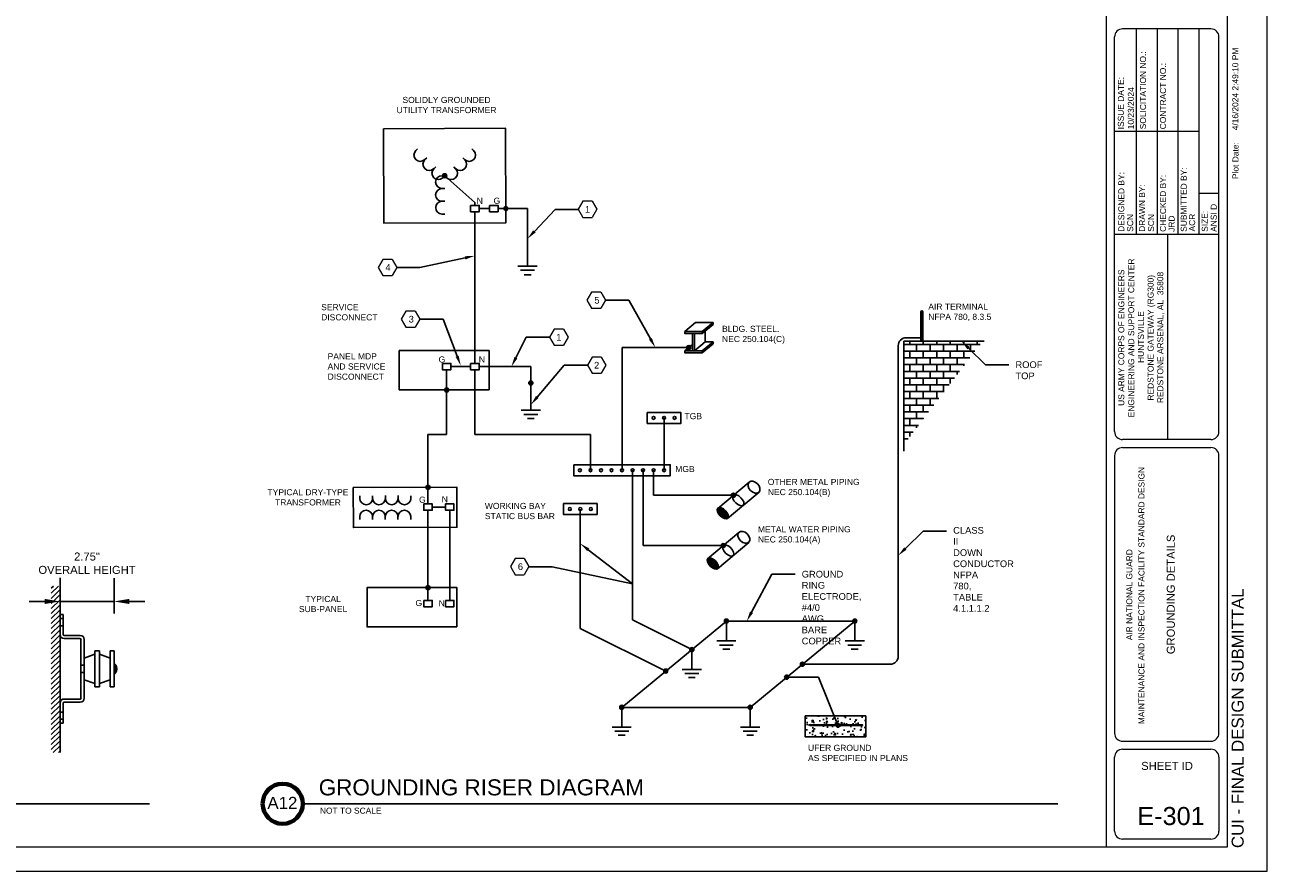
# Paper-space layout 'E-301 Details' of a CAD drawing. Header units: inches. Extents: x 0 to 34, y 0 to 22.
# Tile 2 of 3: x 14.6 to 34, y 0 to 13.2. Entities that reach past the tile are written whole.
import ezdxf
from ezdxf import colors
from ezdxf.entities.mleader import LeaderData, LeaderLine
from ezdxf.math import Vec2, Vec3

# ---------------------------------------------------------------- set-up
doc = ezdxf.new("R2010")
doc.units = ezdxf.units.IN
doc.header["$MEASUREMENT"] = 0
for name, color, linetype, lineweight in [('E-ANNO-TEXT', 7, 'Continuous', 25), ('E-ARIAL-TEXT', 7, 'Continuous', 25), ('G-ANNO-NOTE', 7, 'Continuous', 35), ('G-ANNO-TEXT', 7, 'Continuous', 40), ('G-ANNO-TTLB', 7, 'Continuous', 9)]:
    doc.layers.add(name, color=color, linetype=linetype, lineweight=lineweight)
doc.layers.add('E-DETL-GRPH', color=7, linetype='Continuous')
doc.styles.add('Arial', font='arial.ttf', dxfattribs={"height": 0.125})
doc.styles.add('Arial_1', font='arial.ttf', dxfattribs={"height": 9})
doc.styles.add('Arial_3', font='arial.ttf', dxfattribs={"height": 0.09375})
doc.styles.add('Arial_4', font='arial.ttf', dxfattribs={"height": 0.09375})
doc.dimstyles.new('USACE_-_Slash_-_1_8__Arial', dxfattribs={"dimscale": 12, "dimtxt": 2.040519, "dimasz": 0.166667, "dimexe": 0.125, "dimexo": 0.083333, "dimgap": 0.083333, "dimtad": 1, "dimrnd": 0.25, "dimzin": 3, "dimdsep": 46, "dimlunit": 4, "dimtxsty": 'Arial_3', "dimblk1": 'OBLIQUE', "dimblk2": 'OBLIQUE', "dimsah": 1, "dimcen": 0.09, "dimazin": 0, "dimtfac": 1, "dimtdec": 4, "dimtix": 1, "dimtmove": 0, "dimatfit": 3, "dimfxl": 1, "dimtvp": 1, "dimtfill": 1, "dimfrac": 2, "dimtolj": 1, "dimtzin": 0, "dimarcsym": 2})
pattern_1 = [(45, (-24144.877026, -1680.2425345), (-0.0065546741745, 0.0065546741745), [])]

# ---------------------------------------------------------------- blocks, each defined once
blk = doc.blocks.new('ANSI D_USACE - Border-488998-Unnamed')
at = {"layer": 'G-ANNO-TTLB'}
for p, q in [((34.012, -0.113), (34.012, 21.887)), ((31.512, 0.262), (31.512, 21.262)), ((33.387, 21.262), (33.387, 0.262)), ((33.137, 13.012), (31.762, 13.012)), ((31.977, 9.812), (31.977, 13.012)), ((32.302, 9.812), (32.302, 13.012)), ((32.627, 9.812), (32.627, 13.012)), ((32.952, 9.812), (32.952, 13.012)), ((31.637, 6.737), (31.637, 12.887)), ((33.262, 6.737), (33.262, 12.887)), ((32.952, 11.411), (31.637, 11.411)), ((33.262, 10.447), (32.952, 10.447)), ((31.637, 9.812), (33.262, 9.812)), ((32.465, 6.612), (32.465, 9.812)), ((33.137, 6.612), (31.762, 6.612)), ((31.762, 6.487), (33.137, 6.487)), ((31.637, 6.362), (31.637, 2.037)), ((33.262, 2.037), (33.262, 6.362)), ((31.762, 1.912), (33.137, 1.912)), ((31.762, 1.787), (33.137, 1.787)), ((31.637, 0.512), (31.637, 1.662)), ((33.262, 1.662), (33.262, 0.512)), ((33.387, 0.262), (1.512, 0.262)), ((33.137, 0.387), (31.762, 0.387)), ((0.012, -0.113), (34.012, -0.113))]:
    blk.add_line(p, q, dxfattribs=at)
for centre, start, end in [((31.762, 12.887), 90, 180), ((33.137, 12.887), 0, 90), ((31.762, 6.737), 180, 270), ((33.137, 6.737), 270, 0), ((31.762, 6.362), 90, 180.0055), ((33.137, 6.362), 0.0055, 90), ((31.762, 2.037), 180.0055, 270), ((33.137, 2.037), 270, 0.0055), ((31.762, 1.662), 90, 180), ((33.137, 1.662), 360, 90), ((31.762, 0.512), 180, 270), ((33.137, 0.512), 270, 360)]:
    blk.add_arc(centre, 0.125, start, end, dxfattribs=at)
at = {"layer": 'G-ANNO-TTLB', "lineweight": 13, "attachment_point": 1, "rotation": 90, "style": 'Arial_1'}
for s, insert, char_height, width in [('SOLICITATION NO.:', (32.032, 11.447), 0.09375, 1.48344), ('CONTRACT NO.:', (32.343, 11.447), 0.09375, 1.27197), ('ISSUE DATE:', (31.687, 11.447), 0.09375, 0.99737), ('Plot Date:', (33.472, 10.671), 0.0937, 0.70069), ('DESIGNED BY:', (31.694, 9.849), 0.09375, 1.13941), ('SUBMITTED BY:', (32.666, 9.849), 0.09375, 1.22778), ('DRAWN BY:', (32.018, 9.849), 0.0937, 0.91531), ('CHECKED BY:', (32.343, 9.849), 0.09375, 1.08891), ('SIZE:', (32.994, 9.849), 0.0937, 0.39769), ('ANSI D', (33.133, 9.849), 0.0937, 0.53341), ('ENGINEERING AND SUPPORT CENTER ', (31.848, 6.959), 0.09375, 3.08366), ('US ARMY CORPS OF ENGINEERS', (31.694, 7.137), 0.09375, 2.61022), ('REDSTONE GATEWAY (RG300)', (32.15, 7.22), 0.09375, 2.40822), ('REDSTONE ARSENAL, AL  35808', (32.301, 7.181), 0.09375, 2.50606), ('HUNTSVILLE', (31.999, 7.806), 0.0937, 0.98791)]:
    blk.add_mtext(s, dxfattribs=dict(at, insert=insert, char_height=char_height, width=width))
at = {"layer": 'G-ANNO-TTLB', "lineweight": 211, "insert": (32.051, 1.59), "char_height": 0.125, "width": 0.97844, "attachment_point": 1, "style": 'Arial'}
blk.add_mtext('SHEET ID', dxfattribs=at)
blk = doc.blocks.new('*D22')
at = {"layer": 'Defpoints', "color": 0, "transparency": 16777216}
blk.add_point((15.187, 4.188), dxfattribs=at)
at = {"layer": 'E-DETL-GRPH', "color": 0, "lineweight": -2, "transparency": 16777216}
for p, q in [((15.187, 4.555), (15.187, 4)), ((16.028, 4.551), (16.028, 4)), ((14.947, 4.188), (14.707, 4.188)), ((16.028, 4.188), (15.187, 4.188)), ((16.268, 4.188), (16.508, 4.188))]:
    blk.add_line(p, q, dxfattribs=at)
at = {"layer": 'E-DETL-GRPH', "color": 0, "transparency": 16777216}
for points in [[(14.947, 4.228), (14.947, 4.148), (15.187, 4.188)], [(16.268, 4.228), (16.268, 4.148), (16.028, 4.188)]]:
    blk.add_solid(points, dxfattribs=at)
at = {"layer": 'E-DETL-GRPH', "color": 0, "transparency": 16777216, "insert": (15.607, 4.783), "char_height": 0.125, "attachment_point": 5, "style": 'Arial', "bg_fill": 3, "box_fill_scale": 1.25, "bg_fill_color": 256, "bg_fill_true_color": 13158600, "bg_fill_transparency": 0}
blk.add_mtext('\\A1;2.75"\\POVERALL HEIGHT', dxfattribs=at)
at = {"layer": 'Defpoints', "color": 0, "transparency": 16777216}
for p in [(15.187, 4.567), (16.028, 4.563)]:
    blk.add_point(p, dxfattribs=at)
blk = doc.blocks.new('Viewport - View Title - USACE-7024728-DETAILS')
at = {"layer": 'G-ANNO-TTLB', "lineweight": 70}
for start, end in [(0, 180), (180, 360)]:
    blk.add_arc((-0.3125, 0), 0.3125, start, end, dxfattribs=at)
blk = doc.blocks.new('KET NOTE')
at = {"layer": 'G-ANNO-NOTE', "lineweight": 20}
for p, q in [((25.664, 21.22), (25.592, 21.095)), ((25.592, 21.095), (25.664, 20.97)), ((25.809, 21.22), (25.664, 21.22)), ((25.809, 21.22), (25.881, 21.095)), ((25.881, 21.095), (25.809, 20.97)), ((25.664, 20.97), (25.809, 20.97))]:
    blk.add_line(p, q, dxfattribs=at)

psp = doc.layouts.new('E-301 Details')

# ---------------------------------------------------------------- hatches: boundary and pattern name
at = {"layer": 'E-DETL-GRPH'}
h = psp.add_hatch(color=256, dxfattribs=at)
h.dxf.hatch_style = 1
h.paths.add_polyline_path([(21.176, 10.853, 0.414214), (21.145, 10.821), (21.176, 10.821)])
h.paths.add_polyline_path([(21.176, 10.853), (21.176, 10.821), (21.207, 10.821, 0.414214)])
h.paths.add_polyline_path([(21.207, 10.821), (21.176, 10.821), (21.145, 10.821, 1)])
h = psp.add_hatch(color=256, dxfattribs=at)
h.dxf.hatch_style = 1
h.paths.add_polyline_path([(22.129, 10.342, 0.414214), (22.098, 10.31), (22.129, 10.31)])
h.paths.add_polyline_path([(22.129, 10.342), (22.129, 10.31), (22.161, 10.31, 0.414214)])
h.paths.add_polyline_path([(22.161, 10.31), (22.129, 10.31), (22.098, 10.31, 1)])
h = psp.add_hatch(dxfattribs=at)
h.set_pattern_fill('ANSI31', color=256, scale=0.074158)
h.set_pattern_definition(pattern_1)
h.paths.add_polyline_path([(28.621, 8.701, 1), (28.589, 8.701)])
h = psp.add_hatch(dxfattribs=at)
h.set_pattern_fill('ANSI31', color=256, scale=0.074158)
h.set_pattern_definition(pattern_1)
h.paths.add_polyline_path([(28.589, 8.243), (28.621, 8.243), (28.621, 8.701), (28.589, 8.701)])
h = psp.add_hatch(color=256, dxfattribs=at)
h.dxf.hatch_style = 1
h.paths.add_polyline_path([(24.975, 8.174, 0.414214), (24.943, 8.143), (24.975, 8.143)])
h.paths.add_polyline_path([(24.975, 8.174), (24.975, 8.143), (25.006, 8.143, 0.414214)])
h.paths.add_polyline_path([(25.006, 8.143), (24.975, 8.143), (24.943, 8.143, 1)])
h = psp.add_hatch(dxfattribs=at)
h.set_pattern_fill('AR-B816', color=256, scale=0.013136)
h.set_pattern_definition([(0, (-614.83053, -29.11382), (0, 0.105088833), []), (90, (-614.83053, -29.11382), (-0.105088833, 0.105088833), [0.105088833, -0.105088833])])
h.paths.add_polyline_path([(29.55, 8.243), (28.324, 8.243), (28.324, 6.633)])
h = psp.add_hatch(color=256, dxfattribs=at)
h.dxf.hatch_style = 1
h.paths.add_polyline_path([(22.517, 7.625, 0.414214), (22.485, 7.593), (22.517, 7.593)])
h.paths.add_polyline_path([(22.517, 7.625), (22.517, 7.593), (22.548, 7.593, 0.414214)])
h.paths.add_polyline_path([(22.548, 7.593), (22.517, 7.593), (22.485, 7.593, 1)])
h = psp.add_hatch(color=256, dxfattribs=at)
h.dxf.hatch_style = 1
h.paths.add_polyline_path([(21.206, 7.516, 0.414214), (21.174, 7.484), (21.206, 7.484)])
h.paths.add_polyline_path([(21.206, 7.516), (21.206, 7.484), (21.237, 7.484, 0.414214)])
h.paths.add_polyline_path([(21.237, 7.484), (21.206, 7.484), (21.174, 7.484, 1)])
h = psp.add_hatch(color=256, dxfattribs=at)
h.dxf.hatch_style = 1
h.paths.add_polyline_path([(20.916, 5.999, 0.414214), (20.885, 5.967), (20.916, 5.967)])
h.paths.add_polyline_path([(20.916, 5.999), (20.916, 5.967), (20.948, 5.967, 0.414214)])
h.paths.add_polyline_path([(20.948, 5.967), (20.916, 5.967), (20.885, 5.967, 1)])
h = psp.add_hatch(color=256, dxfattribs=at)
h.dxf.hatch_style = 1
h.paths.add_polyline_path([(25.671, 5.873, 0.414214), (25.639, 5.842), (25.671, 5.842)])
h.paths.add_polyline_path([(25.671, 5.873), (25.671, 5.842), (25.702, 5.842, 0.414214)])
h.paths.add_polyline_path([(25.702, 5.842), (25.671, 5.842), (25.639, 5.842, 1)])
h = psp.add_hatch(dxfattribs=at)
h.set_pattern_fill('ANSI31', color=256, scale=0.116533)
h.set_pattern_definition([(45, (-24145.044956, -1683.800425), (-0.010300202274, 0.010300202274), [])])
edge = h.paths.add_edge_path()
edge.add_ellipse((25.508, 5.562), major_axis=(0.0776, -0.0776), ratio=0.520331, start_angle=179.9987, end_angle=354.8777)
edge.add_line((25.582, 5.481), (25.586, 5.484))
edge.add_ellipse((25.508, 5.562), major_axis=(0.0776, -0.0776), ratio=0.520331, start_angle=0, end_angle=174.879)
edge.add_line((25.435, 5.643), (25.431, 5.639))
h = psp.add_hatch(color=256, dxfattribs=at)
h.dxf.hatch_style = 1
h.paths.add_polyline_path([(25.514, 5.09, 0.414214), (25.482, 5.059), (25.514, 5.059)])
h.paths.add_polyline_path([(25.514, 5.09), (25.514, 5.059), (25.545, 5.059, 0.414214)])
h.paths.add_polyline_path([(25.545, 5.059), (25.514, 5.059), (25.482, 5.059, 1)])
h = psp.add_hatch(dxfattribs=at)
h.set_pattern_fill('ANSI31', color=256, scale=0.116533)
h.set_pattern_definition([(45, (-24145.20218, -1684.583301), (-0.010300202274, 0.010300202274), [])])
edge = h.paths.add_edge_path()
edge.add_ellipse((25.351, 4.779), major_axis=(0.0776, -0.0776), ratio=0.520331, start_angle=179.9987, end_angle=354.8777)
edge.add_line((25.425, 4.698), (25.429, 4.701))
edge.add_ellipse((25.351, 4.779), major_axis=(0.0776, -0.0776), ratio=0.520331, start_angle=0, end_angle=174.879)
edge.add_line((25.277, 4.86), (25.273, 4.857))
h = psp.add_hatch(color=256, dxfattribs=at)
h.dxf.hatch_style = 1
h.paths.add_polyline_path([(20.916, 4.435, 0.414214), (20.885, 4.403), (20.916, 4.403)])
h.paths.add_polyline_path([(20.916, 4.435), (20.916, 4.403), (20.948, 4.403, 0.414214)])
h.paths.add_polyline_path([(20.948, 4.403), (20.916, 4.403), (20.885, 4.403, 1)])
h = psp.add_hatch(color=256, dxfattribs=at)
h.dxf.hatch_style = 1
h.paths.add_polyline_path([(25.562, 3.913, 0.414214), (25.53, 3.882), (25.562, 3.882)])
h.paths.add_polyline_path([(25.562, 3.913), (25.562, 3.882), (25.593, 3.882, 0.414214)])
h.paths.add_polyline_path([(25.593, 3.882), (25.562, 3.882), (25.53, 3.882, 1)])
h = psp.add_hatch(color=256, dxfattribs=at)
h.dxf.hatch_style = 1
h.paths.add_polyline_path([(27.561, 3.913, 0.414214), (27.529, 3.882), (27.561, 3.882)])
h.paths.add_polyline_path([(27.561, 3.913), (27.561, 3.882), (27.592, 3.882, 0.414214)])
h.paths.add_polyline_path([(27.592, 3.882), (27.561, 3.882), (27.529, 3.882, 1)])
h = psp.add_hatch(color=256, dxfattribs=at)
h.dxf.hatch_style = 1
h.paths.add_polyline_path([(25.024, 3.47, 0.414214), (24.993, 3.438), (25.024, 3.438)])
h.paths.add_polyline_path([(25.024, 3.47), (25.024, 3.438), (25.056, 3.438, 0.414214)])
h.paths.add_polyline_path([(25.056, 3.438), (25.024, 3.438), (24.993, 3.438, 1)])
h = psp.add_hatch(color=256, dxfattribs=at)
h.dxf.hatch_style = 1
h.paths.add_polyline_path([(24.618, 3.134, 0.414214), (24.586, 3.103), (24.618, 3.103)])
h.paths.add_polyline_path([(24.618, 3.134), (24.618, 3.103), (24.649, 3.103, 0.414214)])
h.paths.add_polyline_path([(24.649, 3.103), (24.618, 3.103), (24.586, 3.103, 1)])
h = psp.add_hatch(color=256, dxfattribs=at)
h.dxf.hatch_style = 1
h.paths.add_polyline_path([(26.746, 3.241, 0.414214), (26.715, 3.21), (26.746, 3.21)])
h.paths.add_polyline_path([(26.746, 3.241), (26.746, 3.21), (26.778, 3.21, 0.414214)])
h.paths.add_polyline_path([(26.778, 3.21), (26.746, 3.21), (26.715, 3.21, 1)])
h = psp.add_hatch(color=256, dxfattribs=at)
h.dxf.hatch_style = 1
h.paths.add_polyline_path([(26.501, 3.039, 0.414214), (26.47, 3.008), (26.501, 3.008)])
h.paths.add_polyline_path([(26.501, 3.039), (26.501, 3.008), (26.533, 3.008, 0.414214)])
h.paths.add_polyline_path([(26.533, 3.008), (26.501, 3.008), (26.47, 3.008, 1)])
h = psp.add_hatch(color=256, dxfattribs=at)
h.dxf.hatch_style = 1
h.paths.add_polyline_path([(23.933, 2.57, 0.414214), (23.902, 2.538), (23.933, 2.538)])
h.paths.add_polyline_path([(23.933, 2.57), (23.933, 2.538), (23.965, 2.538, 0.414214)])
h.paths.add_polyline_path([(23.965, 2.538), (23.933, 2.538), (23.902, 2.538, 1)])
h = psp.add_hatch(color=256, dxfattribs=at)
h.dxf.hatch_style = 1
h.paths.add_polyline_path([(25.932, 2.57, 0.414214), (25.9, 2.538), (25.932, 2.538)])
h.paths.add_polyline_path([(25.932, 2.57), (25.932, 2.538), (25.963, 2.538, 0.414214)])
h.paths.add_polyline_path([(25.963, 2.538), (25.932, 2.538), (25.9, 2.538, 1)])
h = psp.add_hatch(dxfattribs=at)
h.set_pattern_fill('AR-CONC', color=256, scale=0.031782)
h.set_pattern_definition([(50, (-24143.95636, -1684.10691), (0.2279586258, -0.0199437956), [0.0238363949, -0.2622003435]), (355, (-24143.95636, -1684.10691), (-0.0440977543, 0.2390606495), [0.019069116, -0.2097602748]), (100.4514445, (-24143.93736, -1684.10857), (0.1838608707, 0.2191168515), [0.0202578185, -0.2228360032]), (46.1842, (-24143.95636, -1684.04335), (0.3391891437, -0.0526051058), [0.0357545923, -0.3933005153]), (96.6356355, (-24143.9281, -1684.04773), (0.2970529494, 0.309593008), [0.030386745, -0.334254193]), (351.184164, (-24143.95636, -1684.04335), (0.297052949, 0.309593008), [0.028603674, -0.3146404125]), (21, (-24143.92457, -1684.05924), (0.1897081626, -0.1279597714), [0.0238363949, -0.2622003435]), (326, (-24143.92457, -1684.05924), (0.0773301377, 0.2304661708), [0.019069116, -0.2097602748]), (71.4514447, (-24143.90876, -1684.0699), (0.267038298, 0.1025063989), [0.0202578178, -0.2228360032]), (37.5, (-24143.956355, -1684.10691), (0.00386462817, 0.10579985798), [0, -0.207217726, 0, -0.2129384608, 0, -0.2105548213]), (7.5, (-24143.95636, -1684.10691), (0.0836083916, 0.1253513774), [0, -0.1214067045, 0, -0.20245044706, 0, -0.08024919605]), (327.5, (-24144.02723, -1684.10691), (0.16965869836, -0.00716835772), [0, -0.07945464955, 0, -0.2478985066, 0, -0.32894224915]), (317.5, (-24144.05901, -1684.10691), (0.1853474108, 0.0318152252), [0, -0.1032910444, 0, -0.1646300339, 0, -0.2335966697])])
h.paths.add_polyline_path([(27.239, 2.404), (26.79, 2.404), (26.79, 2.076), (27.733, 2.076), (27.733, 2.404), (27.239, 2.404), (27.286, 2.29, -0.477841), (27.328, 2.266), (27.681, 2.266), (27.681, 2.255), (27.328, 2.255, -0.840408), (27.266, 2.255), (26.865, 2.255), (26.865, 2.266), (27.266, 2.266, -0.258684), (27.286, 2.29)])
h = psp.add_hatch(dxfattribs=at)
h.set_pattern_fill('ANSI37', color=256, scale=0.169503)
h.set_pattern_definition([(45, (-24144.915267, -1683.992914), (-0.014982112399, 0.014982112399), []), (135, (-24144.915267, -1683.992914), (-0.014982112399, -0.014982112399), [])])
h.paths.add_polyline_path([(27.681, 2.255), (27.681, 2.266), (26.865, 2.266), (26.865, 2.255)])
h = psp.add_hatch(color=256, dxfattribs=at)
h.dxf.hatch_style = 1
h.paths.add_polyline_path([(27.297, 2.292, 0.414214), (27.266, 2.26), (27.297, 2.26)])
h.paths.add_polyline_path([(27.297, 2.292), (27.297, 2.26), (27.329, 2.26, 0.414214)])
h.paths.add_polyline_path([(27.329, 2.26), (27.297, 2.26), (27.266, 2.26, 1)])

# ---------------------------------------------------------------- linework, layer by layer
at = {"layer": 'E-ANNO-TEXT'}
psp.add_line((8.558, 1.033), (16.581, 1.033), dxfattribs=at)
at = {"layer": 'E-ARIAL-TEXT'}
psp.add_line((18.966, 1.036), (30.725, 1.036), dxfattribs=at)
at = {"layer": 'E-DETL-GRPH'}
for p, q in [((20.725, 11.213), (20.755, 11.243)), ((21.627, 11.213), (21.597, 11.243)), ((20.865, 11.072), (20.896, 11.102)), ((21.487, 11.072), (21.457, 11.102)), ((21.006, 10.931), (21.036, 10.961)), ((21.347, 10.931), (21.317, 10.961)), ((21.133, 10.821), (21.176, 10.821)), ((21.146, 10.791), (21.176, 10.821)), ((21.176, 10.821), (21.646, 10.402)), ((21.206, 10.791), (21.176, 10.821)), ((21.134, 10.622), (21.176, 10.622)), ((21.134, 10.424), (21.177, 10.424)), ((21.646, 10.402), (21.646, 10.36)), ((21.646, 10.26), (21.646, 7.897)), ((21.713, 10.31), (21.875, 10.31)), ((22.129, 10.31), (22.007, 10.31)), ((22.129, 10.31), (22.466, 10.31)), ((22.466, 10.31), (22.466, 9.414)), ((21.134, 10.225), (21.177, 10.225)), ((22.317, 9.414), (22.615, 9.414)), ((22.358, 9.351), (22.574, 9.351)), ((22.412, 9.279), (22.52, 9.279)), ((24.914, 8.393), (25.082, 8.532)), ((25.082, 8.532), (25.355, 8.532)), ((25.186, 8.393), (25.355, 8.532)), ((25.355, 8.532), (25.355, 8.504)), ((25.186, 8.365), (25.355, 8.504)), ((25.233, 8.231), (25.233, 8.403)), ((23.937, 6.232), (23.937, 8.143)), ((24.975, 8.143), (23.937, 8.143)), ((24.914, 8.092), (25.036, 8.193)), ((25.064, 8.092), (25.233, 8.231)), ((25.186, 8.092), (25.355, 8.231)), ((25.186, 8.064), (25.355, 8.203)), ((25.233, 8.231), (25.355, 8.231)), ((25.355, 8.231), (25.355, 8.203)), ((28.238, 3.334), (28.238, 8.174)), ((28.324, 8.243), (29.578, 8.243)), ((28.324, 8.243), (28.324, 6.531)), ((28.362, 8.298), (28.589, 8.298)), ((21.206, 7.798), (21.206, 6.79)), ((21.272, 7.847), (21.58, 7.847)), ((21.646, 7.798), (21.646, 6.79)), ((21.713, 7.847), (21.868, 7.847)), ((21.868, 7.847), (22.517, 7.847)), ((22.517, 7.847), (22.517, 7.593)), ((22.517, 7.593), (22.517, 7.166)), ((22.368, 7.166), (22.666, 7.166)), ((22.409, 7.103), (22.624, 7.103)), ((22.463, 7.04), (22.571, 7.04)), ((24.592, 6.232), (24.592, 7.047)), ((20.916, 5.708), (20.916, 6.79)), ((20.916, 6.79), (21.206, 6.79)), ((23.446, 6.79), (21.646, 6.79)), ((23.446, 6.232), (23.446, 6.79)), ((24.101, 6.232), (24.101, 3.9)), ((24.264, 5.059), (24.264, 6.232)), ((24.428, 5.842), (24.428, 6.232)), ((25.427, 5.636), (25.915, 6.047)), ((19.855, 5.794), (19.855, 5.836)), ((20.054, 5.793), (20.054, 5.836)), ((20.252, 5.794), (20.252, 5.837)), ((20.451, 5.794), (20.451, 5.837)), ((20.65, 5.793), (20.65, 5.836)), ((24.428, 5.842), (25.671, 5.842)), ((25.582, 5.481), (26.07, 5.892)), ((20.983, 5.658), (21.189, 5.658)), ((23.288, 5.628), (23.288, 3.768)), ((19.854, 5.51), (19.854, 5.467)), ((20.052, 5.51), (20.052, 5.467)), ((20.251, 5.509), (20.251, 5.467)), ((20.449, 5.509), (20.449, 5.467)), ((20.648, 5.509), (20.648, 5.466)), ((20.916, 5.608), (20.916, 4.403)), ((21.255, 5.608), (21.255, 4.203)), ((25.269, 4.853), (25.758, 5.264)), ((24.264, 5.059), (25.514, 5.059)), ((25.425, 4.698), (25.913, 5.109)), ((20.916, 4.403), (20.916, 4.203)), ((15.187, 3.984), (15.187, 3.671)), ((15.237, 3.984), (15.187, 3.984)), ((15.187, 3.92), (15.237, 3.92)), ((15.237, 3.671), (15.237, 3.984)), ((23.933, 2.538), (25.562, 3.882)), ((24.101, 3.9), (25.024, 3.438)), ((25.562, 3.882), (27.561, 3.882)), ((25.562, 3.882), (25.562, 3.572)), ((25.932, 2.538), (27.561, 3.882)), ((27.561, 3.882), (27.561, 3.572)), ((15.187, 3.81), (15.237, 3.81)), ((23.288, 3.768), (24.618, 3.103)), ((15.501, 3.658), (15.25, 3.658)), ((15.25, 3.608), (15.501, 3.608)), ((15.513, 3.595), (15.513, 2.68)), ((15.564, 2.68), (15.564, 3.595)), ((25.413, 3.572), (25.711, 3.572)), ((25.454, 3.509), (25.67, 3.509)), ((27.412, 3.572), (27.71, 3.572)), ((27.453, 3.509), (27.668, 3.509)), ((15.564, 2.969), (15.564, 3.306)), ((15.728, 3.42), (15.728, 2.855)), ((15.8, 3.42), (15.8, 2.855)), ((15.965, 3.418), (15.965, 2.856)), ((16.028, 3.418), (15.965, 3.418)), ((15.965, 2.969), (15.965, 3.306)), ((16.028, 2.856), (16.028, 3.418)), ((25.024, 3.438), (25.024, 3.128)), ((25.508, 3.446), (25.616, 3.446)), ((27.507, 3.446), (27.615, 3.446)), ((15.513, 3.193), (15.564, 3.193)), ((24.875, 3.128), (25.174, 3.128)), ((26.746, 3.21), (28.114, 3.21)), ((15.513, 3.082), (15.564, 3.082)), ((24.917, 3.065), (25.132, 3.065)), ((24.971, 3.002), (25.078, 3.002)), ((26.501, 3.008), (26.994, 3.008)), ((26.994, 3.008), (27.297, 2.26)), ((16.028, 2.856), (15.965, 2.856)), ((15.187, 2.605), (15.187, 2.291)), ((15.237, 2.291), (15.237, 2.605)), ((15.501, 2.667), (15.25, 2.667)), ((15.25, 2.617), (15.501, 2.617)), ((23.933, 2.538), (25.932, 2.538)), ((23.933, 2.538), (23.933, 2.228)), ((25.932, 2.538), (25.932, 2.228)), ((15.187, 2.465), (15.237, 2.465)), ((15.187, 2.355), (15.237, 2.355)), ((15.187, 2.291), (15.237, 2.291)), ((23.784, 2.228), (24.082, 2.228)), ((23.826, 2.165), (24.041, 2.165)), ((25.783, 2.228), (26.081, 2.228)), ((25.824, 2.165), (26.04, 2.165)), ((23.879, 2.102), (23.987, 2.102)), ((25.878, 2.102), (25.986, 2.102))]:
    psp.add_line(p, q, dxfattribs=at)
at = {"layer": 'E-DETL-GRPH', "extrusion": (0.961656, -6.20743e-16, 0.274258)}
for p, q in [((15.564, 3.306), (15.728, 3.367)), ((15.8, 3.42), (15.728, 3.42)), ((15.564, 2.969), (15.728, 2.908)), ((15.8, 2.855), (15.728, 2.855))]:
    psp.add_line(p, q, dxfattribs=at)
at = {"layer": 'E-DETL-GRPH', "extrusion": (-0.961656, 3.52866e-15, 0.274258)}
for p, q in [((15.965, 3.306), (15.8, 3.367)), ((15.965, 2.969), (15.8, 2.908))]:
    psp.add_line(p, q, dxfattribs=at)
at = {"layer": 'E-DETL-GRPH'}
for points in [[(20.223, 11.553), (22.123, 11.56), (22.129, 10.089), (20.229, 10.082)], [(21.58, 10.36), (21.713, 10.36), (21.713, 10.26), (21.58, 10.26)], [(21.875, 10.36), (22.007, 10.36), (22.007, 10.26), (21.875, 10.26)], [(28.589, 8.701), (28.621, 8.701), (28.621, 8.243), (28.589, 8.243)], [(24.914, 8.393), (25.186, 8.393), (25.186, 8.365), (24.914, 8.365)], [(25.036, 8.092), (25.036, 8.365), (25.064, 8.365), (25.064, 8.092)], [(21.868, 7.484), (20.468, 7.484), (20.468, 8.097), (21.868, 8.097)], [(24.914, 8.092), (25.186, 8.092), (25.186, 8.064), (24.914, 8.064)], [(21.14, 7.897), (21.272, 7.897), (21.272, 7.798), (21.14, 7.798)], [(21.58, 7.897), (21.713, 7.897), (21.713, 7.798), (21.58, 7.798)], [(24.33, 7.132), (24.853, 7.132), (24.853, 6.961), (24.33, 6.961)], [(23.185, 6.318), (24.689, 6.318), (24.689, 6.146), (23.185, 6.146)], [(19.752, 5.963), (21.364, 5.969), (21.367, 5.344), (19.755, 5.338)], [(20.85, 5.708), (20.983, 5.708), (20.983, 5.608), (20.85, 5.608)], [(21.189, 5.708), (21.321, 5.708), (21.321, 5.608), (21.189, 5.608)], [(23.027, 5.714), (23.549, 5.714), (23.549, 5.542), (23.027, 5.542)], [(21.367, 3.79), (19.967, 3.79), (19.967, 4.403), (21.367, 4.403)], [(20.85, 4.203), (20.983, 4.203), (20.983, 4.104), (20.85, 4.104)], [(21.189, 4.203), (21.321, 4.203), (21.321, 4.104), (21.189, 4.104)], [(27.733, 2.404), (26.79, 2.404), (26.79, 2.076), (27.733, 2.076)], [(26.865, 2.266), (27.681, 2.266), (27.681, 2.255), (26.865, 2.255)]]:
    psp.add_lwpolyline(points, close=True, dxfattribs=at)
psp.add_lwpolyline([(16.028, 3.067), (16.047, 3.067), (16.047, 3.208), (16.028, 3.208)], dxfattribs=at)
for centre, radius in [((21.176, 10.821), 0.0315), ((22.129, 10.31), 0.0315), ((24.975, 8.143), 0.0315), ((22.517, 7.593), 0.0315), ((21.206, 7.484), 0.0315), ((24.428, 7.047), 0.0229), ((24.592, 7.047), 0.0229), ((24.755, 7.047), 0.0229), ((23.282, 6.232), 0.0229), ((23.446, 6.232), 0.0229), ((23.61, 6.232), 0.0229), ((23.773, 6.232), 0.0229), ((23.937, 6.232), 0.0229), ((24.101, 6.232), 0.0229), ((24.264, 6.232), 0.0229), ((24.428, 6.232), 0.0229), ((24.592, 6.232), 0.0229), ((20.916, 5.967), 0.0315), ((25.671, 5.842), 0.0315), ((23.125, 5.628), 0.0229), ((23.288, 5.628), 0.0229), ((23.452, 5.628), 0.0229), ((25.514, 5.059), 0.0315), ((20.916, 4.403), 0.0315), ((25.562, 3.882), 0.0315), ((27.561, 3.882), 0.0315), ((25.024, 3.438), 0.0315), ((24.618, 3.103), 0.0315), ((26.746, 3.21), 0.0315), ((26.501, 3.008), 0.0315), ((23.933, 2.538), 0.0315), ((25.932, 2.538), 0.0315), ((27.297, 2.26), 0.0315)]:
    psp.add_circle(centre, radius, dxfattribs=at)
for centre, radius, start, end in [((20.796, 11.143), 0.0993, 135, 314.8191), ((20.936, 11.002), 0.0993, 135, 314.8416), ((21.417, 11.002), 0.0993, 225.1584, 45), ((21.557, 11.143), 0.0993, 225.1809, 45), ((21.076, 10.861), 0.0993, 135, 314.8191), ((21.276, 10.861), 0.0993, 225.1809, 45), ((21.134, 10.722), 0.0993, 90.2093, 270.0284), ((21.134, 10.523), 0.0993, 90.1868, 270.0284), ((21.135, 10.324), 0.0993, 90.2093, 270.0284), ((28.605, 8.701), 0.0159, 360, 180), ((28.362, 8.174), 0.124, 90, 180), ((19.954, 5.794), 0.0993, 180.1809, 0), ((20.153, 5.794), 0.0993, 180.1584, 0), ((20.352, 5.794), 0.0993, 180.1809, 0), ((20.55, 5.794), 0.0993, 180.1809, 0), ((19.953, 5.509), 0.0993, 0.1017, 179.9208), ((20.152, 5.509), 0.0993, 0.0792, 179.9208), ((20.35, 5.509), 0.0993, 0.1017, 179.9208), ((20.549, 5.509), 0.0993, 0.1017, 179.9208), ((15.25, 3.671), 0.0627, 180, 270), ((15.25, 3.671), 0.0125, 180, 270), ((15.501, 3.595), 0.0627, 0, 90), ((15.501, 3.595), 0.0125, 0, 90), ((28.114, 3.334), 0.124, 270, 0), ((15.955, 3.138), 0.115, 322.514, 37.486), ((15.25, 2.605), 0.0627, 90, 180), ((15.25, 2.605), 0.0125, 90, 180), ((15.501, 2.68), 0.0627, 270, 0), ((15.501, 2.68), 0.0125, 270, 0)]:
    psp.add_arc(centre, radius, start, end, dxfattribs=at)
at = {"layer": 'E-DETL-GRPH', "extrusion": (0, 0, -1)}
for centre in [(25.993, 5.969), (25.835, 5.187)]:
    psp.add_ellipse(centre, major_axis=(0.0776, -0.0776), ratio=0.683627, dxfattribs=at)
at = {"layer": 'E-DETL-GRPH'}
for centre in [(25.748, 5.764), (25.508, 5.562), (25.591, 4.981), (25.351, 4.779)]:
    psp.add_ellipse(centre, major_axis=(0.0776, -0.0776), ratio=0.520331, dxfattribs=at)

# ---------------------------------------------------------------- block references
at = {"layer": 'E-ARIAL-TEXT'}
for p in [(-2.336, -10.797), (-5.452, -11.703), (-2.202, -12.214), (-5.093, -12.51), (-2.784, -12.79), (-2.194, -13.225), (-3.393, -16.365)]:
    psp.add_blockref('KET NOTE', p, dxfattribs=at)
at = {"layer": 'G-ANNO-TEXT'}
psp.add_blockref('Viewport - View Title - USACE-7024728-DETAILS', (18.966, 1.036), dxfattribs=at)
at = {"layer": 'G-ANNO-TTLB', "lineweight": 13}
psp.add_blockref('ANSI D_USACE - Border-488998-Unnamed', (-0.03, 0.098), dxfattribs=at)

# ---------------------------------------------------------------- texts
at = {"layer": 'E-DETL-GRPH', "char_height": 0.095, "attachment_point": 1, "style": 'Arial'}
for s, width, insert in [('N', 0.14499, (21.675, 10.478)), ('G', 0.14499, (21.937, 10.479)), ('G', 0.14499, (21.081, 8.006)), ('N', 0.14499, (21.707, 8.007)), ('TGB', 0.42827, (24.91, 7.123)), ('MGB', 0.37786, (24.766, 6.299)), ('G', 0.14499, (20.777, 5.82)), ('N', 0.14499, (21.13, 5.828)), ('G', 0.14499, (20.722, 4.211)), ('N', 0.14499, (21.082, 4.207))]:
    psp.add_mtext_dynamic_manual_height_columns(s, width=width, gutter_width=0.00159, heights=[0], dxfattribs=dict(at, insert=insert))
at = {"layer": 'G-ANNO-NOTE', "char_height": 0.095, "attachment_point": 1, "style": 'Arial'}
for s, width, gutter_width, heights, insert in [('\\pxqc;SOLIDLY GROUNDED UTILITY TRANSFORMER', 1.68507, 0.00159, [0.457], (20.362, 12.05)), ('SERVICE DISCONNECT', 0.97356, 0.00159, [0.395], (19.253, 8.821)), ('AIR TERMINAL\\PNFPA 780, 8.3.5', 1.5872, 0.396, [0.46], (28.706, 8.829)), ('BLDG. STEEL.\\PNEC 250.104(C)', 2.05633, 0.396, [1.3], (25.494, 8.483)), ('\\pxql;PANEL MDP  AND SERVICE DISCONNECT', 0.96406, 0.00159, [0.449], (19.353, 8.055)), ('OTHER METAL PIPING\\PNEC 250.104(B)', 1.5872, 0.396, [1.076], (26.207, 6.098)), ('\\pxqc;TYPICAL DRY-TYPE TRANSFORMER', 1.60629, 0.00159, [0.926], (18.244, 5.937)), ('WORKING BAY STATIC BUS BAR', 1.17483, 0.00159, [0], (21.801, 5.724)), ('METAL WATER PIPING\\PNEC 250.104(A)', 1.5872, 0.396, [0.71], (26.052, 5.36)), ('\\pxqc;TYPICAL SUB-PANEL', 0.85152, 0.00159, [0.381], (18.857, 4.275)), ('UFER GROUND\\PAS SPECIFIED IN PLANS', 2.63049, 0.396, [0.668], (26.833, 1.954))]:
    psp.add_mtext_dynamic_manual_height_columns(s, width=width, gutter_width=gutter_width, heights=heights, dxfattribs=dict(at, insert=insert))
at = {"layer": 'G-ANNO-TEXT', "attachment_point": 1, "style": 'Arial'}
for s, insert, char_height, width in [('GROUNDING RISER DIAGRAM', (19.215, 1.416), 0.25, 5.93254), ('A12', (18.416, 1.143), 0.1875, 25.06968), ('NOT TO SCALE', (19.233, 0.975), 0.09375, 2.18877)]:
    psp.add_mtext(s, dxfattribs=dict(at, insert=insert, char_height=char_height, width=width))
at = {"layer": 'G-ANNO-TTLB', "lineweight": 13, "insert": (33.439, 11.529), "char_height": 0.09375, "width": 1.54261, "attachment_point": 1, "rotation": 90, "line_spacing_factor": 0.941778, "style": 'Arial_1'}
psp.add_mtext('4/16/2024 2:49:10 PM', dxfattribs=at)
at = {"layer": 'G-ANNO-TTLB', "lineweight": 13, "attachment_point": 1, "rotation": 90, "style": 'Arial_1'}
for s, insert, char_height, width in [('10/23/2024', (31.813, 11.545), 0.0937, 0.79537), ('SCN', (31.802, 9.947), 0.0937, 0.47028), ('SCN', (32.127, 9.947), 0.0937, 0.47028), ('JRD', (32.447, 9.947), 0.0937, 0.59653), ('ACR', (32.767, 9.953), 0.0937, 0.59653), ('MAINTENANCE AND INSPECTION FACILITY STANDARD DESIGN', (31.978, 2.276), 0.09375, 4.90797), ('AIR NATIONAL GUARD', (31.789, 3.584), 0.09375, 1.73909)]:
    psp.add_mtext(s, dxfattribs=dict(at, insert=insert, char_height=char_height, width=width))
at = {"layer": 'G-ANNO-TTLB', "lineweight": 211, "attachment_point": 1, "rotation": 90}
for s, insert, char_height, width, style in [('\\pxqc;GROUNDING DETAILS', (32.419, 2.01), 0.125, 4.57503, 'Arial'), ('CUI - FINAL DESIGN SUBMITTAL', (33.429, 0.345), 0.1875, 4.65231, 'Arial_4')]:
    psp.add_mtext(s, dxfattribs=dict(at, insert=insert, char_height=char_height, width=width, style=style))
at = {"layer": 'G-ANNO-TTLB', "lineweight": 211, "insert": (31.961, 0.985), "char_height": 0.2812, "width": 1.12363, "attachment_point": 1, "style": 'Arial_3'}
psp.add_mtext('E-301', dxfattribs=at)

# ---------------------------------------------------------------- leaders
at = {"layer": 'G-ANNO-NOTE'}
ml = psp.add_multileader_mtext('Standard', dxfattribs=at)
ml.set_content('1', color=256, style='Arial')
ml.set_leader_properties()
ml.build(insert=Vec2(0, 0))
ml.multileader.update_dxf_attribs({"text_right_attachment_type": 3, "dogleg_length": 417.157, "arrow_head_size": 0.156, "scale": 0.083333})
ctx = ml.context
ctx.base_point, ctx.scale, ctx.char_height, ctx.arrow_head_size, ctx.landing_gap_size, ctx.plane_origin = Vec3(23.256, 10.297), 0.083333, 0.104, 0.156, 0.104, Vec3(23.361, 9.31)
ctx.right_attachment = 3
notes = []
notes.append((ctx, [(0, (1, 1, 0), (22.894, 10.297), (1, 0), 0.362, [(0, [(22.466, 9.84)], 0, [])])]))
ctx.mtext.insert, ctx.mtext.width, ctx.mtext.flow_direction = Vec3(23.36, 10.349), 0.16333, 5
ml = psp.add_multileader_mtext('Standard', dxfattribs=at)
ml.set_content('4', color=256, style='Arial')
ml.set_leader_properties()
ml.build(insert=Vec2(0, 0))
ml.multileader.update_dxf_attribs({"text_right_attachment_type": 3, "dogleg_length": 417.157, "arrow_head_size": 0.156, "scale": 0.083333})
ctx = ml.context
ctx.base_point, ctx.scale, ctx.char_height, ctx.arrow_head_size, ctx.landing_gap_size, ctx.plane_origin = Vec3(20.149, 9.391), 0.083333, 0.104, 0.156, 0.104, Vec3(20.235, 8.504)
ctx.right_attachment = 3
notes.append((ctx, [(1, (1, 1, 0), (20.791, 9.391), (-1, 0), 0.362, [(0, [(21.646, 9.574)], 0, [])])]))
ctx.mtext.insert, ctx.mtext.width, ctx.mtext.flow_direction = Vec3(20.253, 9.444), 0.16333, 5
ml = psp.add_multileader_mtext('Standard', dxfattribs=at)
ml.set_content('5', color=256, style='Arial')
ml.set_leader_properties()
ml.build(insert=Vec2(0, 0))
ml.multileader.update_dxf_attribs({"text_right_attachment_type": 3, "dogleg_length": 417.157, "arrow_head_size": 0.156, "scale": 0.083333})
ctx = ml.context
ctx.base_point, ctx.scale, ctx.char_height, ctx.arrow_head_size, ctx.landing_gap_size, ctx.plane_origin = Vec3(23.401, 8.88), 0.083333, 0.104, 0.156, 0.104, Vec3(25.332, 8.325)
ctx.right_attachment = 3
notes.append((ctx, [(1, (1, 1, 0), (24.041, 8.88), (-1, 0), 0.362, [(0, [(24.456, 8.143)], 0, [])])]))
ctx.mtext.insert, ctx.mtext.width, ctx.mtext.flow_direction = Vec3(23.506, 8.933), 0.16333, 5
ml = psp.add_multileader_mtext('Standard', dxfattribs=at)
ml.set_content('3', color=256, style='Arial')
ml.set_leader_properties()
ml.build(insert=Vec2(0, 0))
ml.multileader.update_dxf_attribs({"text_right_attachment_type": 3, "dogleg_length": 417.157, "arrow_head_size": 0.156, "scale": 0.083333})
ctx = ml.context
ctx.base_point, ctx.scale, ctx.char_height, ctx.arrow_head_size, ctx.landing_gap_size, ctx.plane_origin = Vec3(20.511, 8.585), 0.083333, 0.104, 0.156, 0.104, Vec3(20.151, 6.218)
ctx.right_attachment = 3
notes.append((ctx, [(1, (1, 1, 0), (21.15, 8.584), (-1, 0), 0.362, [(0, [(21.426, 7.863)], 0, [])])]))
ctx.mtext.insert, ctx.mtext.width, ctx.mtext.flow_direction = Vec3(20.615, 8.638), 0.16333, 5
ml = psp.add_multileader_mtext('Standard', dxfattribs=at)
ml.set_content('1', color=256, style='Arial')
ml.set_leader_properties()
ml.build(insert=Vec2(0, 0))
ml.multileader.update_dxf_attribs({"text_right_attachment_type": 3, "dogleg_length": 417.157, "arrow_head_size": 0.156, "scale": 0.083333})
ctx = ml.context
ctx.base_point, ctx.scale, ctx.char_height, ctx.arrow_head_size, ctx.landing_gap_size, ctx.plane_origin = Vec3(22.808, 8.305), 0.083333, 0.104, 0.156, 0.104, Vec3(22.913, 7.318)
ctx.right_attachment = 3
notes.append((ctx, [(0, (1, 1, 0), (22.446, 8.305), (1, 0), 0.362, [(0, [(22.215, 7.847)], 0, [])])]))
ctx.mtext.insert, ctx.mtext.width, ctx.mtext.flow_direction = Vec3(22.912, 8.357), 0.16333, 5
ml = psp.add_multileader_mtext('Standard', dxfattribs=at)
ml.set_content('ROOF TOP', color=256, style='Arial')
ml.set_leader_properties()
ml.build(insert=Vec2(0, 0))
ml.multileader.update_dxf_attribs({"text_right_attachment_type": 3, "dogleg_length": 417.157, "arrow_head_size": 0.156, "scale": 0.083333})
ctx = ml.context
ctx.base_point, ctx.scale, ctx.char_height, ctx.arrow_head_size, ctx.landing_gap_size, ctx.plane_origin = Vec3(29.959, 7.876), 0.083333, 0.1042, 0.156, 0.104, Vec3(29.716, 6.65)
ctx.right_attachment = 3
notes.append((ctx, [(0, (1, 1, 0), (29.597, 7.876), (1, 0), 0.362, [(0, [(29.222, 8.243)], 0, [])])]))
ctx.mtext.insert, ctx.mtext.width, ctx.mtext.defined_height, ctx.mtext.flow_direction = Vec3(30.063, 7.929), 1.05764, 0.581, 5
ml = psp.add_multileader_mtext('Standard', dxfattribs=at)
ml.set_content('2', color=256, style='Arial')
ml.set_leader_properties()
ml.build(insert=Vec2(0, 0))
ml.multileader.update_dxf_attribs({"text_right_attachment_type": 3, "dogleg_length": 417.157, "arrow_head_size": 0.156, "scale": 0.083333})
ctx = ml.context
ctx.base_point, ctx.scale, ctx.char_height, ctx.arrow_head_size, ctx.landing_gap_size, ctx.plane_origin = Vec3(23.398, 7.869), 0.083333, 0.104, 0.156, 0.104, Vec3(23.307, 6.735)
ctx.right_attachment = 3
notes.append((ctx, [(0, (1, 1, 0), (23.036, 7.869), (1, 0), 0.362, [(0, [(22.517, 7.254)], 0, [])])]))
ctx.mtext.insert, ctx.mtext.width, ctx.mtext.flow_direction = Vec3(23.502, 7.921), 0.16333, 5
ml = psp.add_multileader_mtext('Standard', dxfattribs=at)
ml.set_content('CLASS II DOWN CONDUCTOR\\PNFPA 780, TABLE 4.1.1.1.2', color=256, style='Arial')
ml.set_leader_properties()
ml.build(insert=Vec2(0, 0))
ml.multileader.update_dxf_attribs({"text_right_attachment_type": 3, "dogleg_length": 417.157, "arrow_head_size": 0.156, "scale": 0.083333})
ctx = ml.context
ctx.base_point, ctx.scale, ctx.char_height, ctx.arrow_head_size, ctx.landing_gap_size, ctx.plane_origin = Vec3(28.989, 5.285), 0.083333, 0.10417, 0.156, 0.104, Vec3(29.009, 3.829)
ctx.right_attachment = 3
notes.append((ctx, [(0, (1, 1, 0), (28.627, 5.285), (1, 0), 0.362, [(0, [(28.238, 4.904)], 0, [])])]))
ctx.mtext.insert, ctx.mtext.width, ctx.mtext.flow_direction = Vec3(29.093, 5.348), 2.04406, 5
ml = psp.add_multileader_mtext('Standard', dxfattribs=at)
ml.set_content('6', color=256, style='Arial')
ml.set_leader_properties()
ml.build(insert=Vec2(0, 0))
ml.multileader.update_dxf_attribs({"text_right_attachment_type": 3, "dogleg_length": 417.157, "arrow_head_size": 0.156, "scale": 0.083333})
ctx = ml.context
ctx.base_point, ctx.scale, ctx.char_height, ctx.arrow_head_size, ctx.landing_gap_size, ctx.plane_origin = Vec3(22.211, 4.73), 0.083333, 0.104, 0.156, 0.104, Vec3(22.412, 3.893)
ctx.right_attachment = 3
notes.append((ctx, [(1, (1, 1, 0), (22.85, 4.729), (-1, 0), 0.362, [(1, [(23.288, 5.089), (24.101, 4.463)], 0, [])])]))
ctx.mtext.insert, ctx.mtext.width, ctx.mtext.flow_direction = Vec3(22.315, 4.783), 0.16333, 5
ml = psp.add_multileader_mtext('Standard', dxfattribs=at)
ml.set_content('GROUND RING ELECTRODE, #4/0 AWG BARE COPPER', color=256, style='Arial')
ml.set_leader_properties()
ml.build(insert=Vec2(0, 0))
ml.multileader.update_dxf_attribs({"text_right_attachment_type": 3, "dogleg_length": 417.157, "arrow_head_size": 0.156, "scale": 0.083333})
ctx = ml.context
ctx.base_point, ctx.scale, ctx.char_height, ctx.arrow_head_size, ctx.landing_gap_size, ctx.plane_origin = Vec3(26.631, 4.612), 0.083333, 0.10417, 0.156, 0.104, Vec3(26.651, 3.208)
ctx.right_attachment = 3
notes.append((ctx, [(0, (1, 1, 0), (26.269, 4.612), (1, 0), 0.362, [(0, [(25.88, 3.882)], 0, [])])]))
ctx.mtext.insert, ctx.mtext.width, ctx.mtext.defined_height, ctx.mtext.flow_direction = Vec3(26.735, 4.665), 1.51134, 0.23, 5
for ctx, leaders in notes:
    for number, flags, end, landing, length, lines in leaders:
        leader = LeaderData()
        leader.index, (leader.has_last_leader_line, leader.has_dogleg_vector, leader.attachment_direction) = number, flags
        leader.last_leader_point, leader.dogleg_vector, leader.dogleg_length = Vec3(end), Vec3(landing), length
        for number, points, colour, breaks in lines:
            line = LeaderLine()
            line.index, line.vertices, line.color, line.breaks = number, Vec3.list(points), colors.encode_raw_color(colour), breaks
            leader.lines.append(line)
        ctx.leaders.append(leader)

# ---------------------------------------------------------------- next in the draw order: dimensions: what is measured, and where the dimension line sits
at = {"layer": 'E-DETL-GRPH'}
dim = psp.add_linear_dim(base=(15.187, 4.188), p1=(16.028, 4.563), p2=(15.187, 4.567), text='2.75"\\POVERALL HEIGHT', dimstyle='USACE_-_Slash_-_1_8__Arial', override={"dimscale": 12, "dimasz": 0.02, "dimexe": 0.015625, "dimexo": 0.001, "dimlfac": 1, "dimpost": '<>', "dimtxsty": 'Arial', "dimtmove": 2}, dxfattribs=at)
dim.commit()
dim.dimension.update_dxf_attribs({"geometry": '*D22', "text_midpoint": (15.607, 4.783), "dimtype": 160})

# ---------------------------------------------------------------- next in the draw order: hatches: boundary and pattern name
h = psp.add_hatch(dxfattribs=at)
h.set_pattern_fill('ANSI31', color=256, scale=0.444404)
h.set_pattern_definition([(45, (-8.216587, -4.41921), (-0.03928015, 0.03928015), [])])
h.paths.add_polyline_path([(15.187, 4.426), (15.051, 4.426), (15.051, 1.832), (15.187, 1.832)])

# ---------------------------------------------------------------- next in the draw order: linework, layer by layer
psp.add_line((15.187, 4.426), (15.187, 1.832), dxfattribs=at)

doc.saveas('drawing.dxf')
